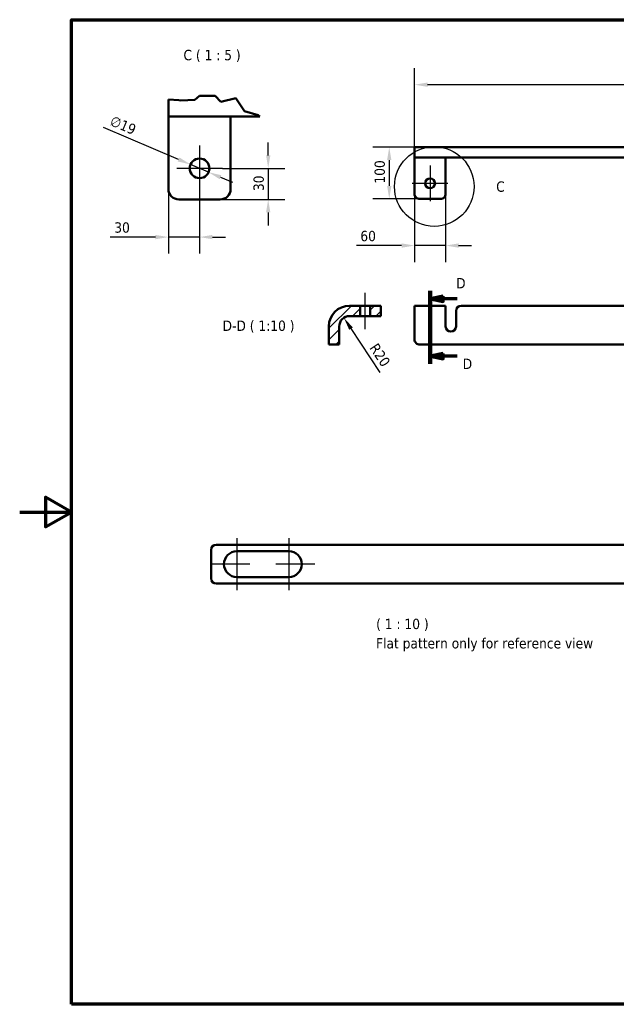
# Model space of a CAD drawing. Header units: millimetres. Extents: x 0 to 2970, y 0 to 2100.
import ezdxf

# ---------------------------------------------------------------- set-up
doc = ezdxf.new("R2010")
doc.units = ezdxf.units.MM
doc.header["$LTSCALE"] = 10
doc.linetypes.add('CHAIN', pattern=[0.35429999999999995, 0.2362, -0.0295, 0.0591, -0.0295])
for name, color, linetype, lineweight in [('Border (ISO)', 7, 'Continuous', 70), ('Break Line (ISO)', 7, 'Continuous', 50), ('Center Mark (ISO)', 7, 'Continuous', 25), ('Centerline (ISO)', 7, 'Continuous', 25), ('Detail Boundary (ISO)', 7, 'Continuous', 25), ('Dimension (ISO)', 7, 'Continuous', 25), ('Hatch (ISO)', 7, 'Continuous', 18), ('Section Line (ISO)', 7, 'CHAIN', 70), ('Symbol (ISO)', 7, 'Continuous', 25), ('Visible (ISO)', 7, 'Continuous', 50)]:
    doc.layers.add(name, color=color, linetype=linetype, lineweight=lineweight)
doc.styles.add('Label Text (ISO)', font='tahoma.ttf')
doc.styles.add('Note Text (ISO)', font='tahoma.ttf')
doc.dimstyles.new('Default (ISO)', dxfattribs={"dimscale": 10, "dimtxt": 2, "dimasz": 2.5, "dimexe": 3.174999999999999, "dimexo": 0, "dimgap": 0.762, "dimtad": 1, "dimrnd": 1e-08, "dimzin": 0, "dimtxsty": 'Note Text (ISO)', "dimcen": 0.09, "dimdle": 10, "dimclrd": 256, "dimclre": 256, "dimclrt": 256, "dimazin": 0, "dimtfac": 1.752599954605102, "dimtmove": 0, "dimatfit": 3, "dimfxl": 1, "dimtolj": 1, "dimtzin": 0, "dimlwd": -1, "dimlwe": -1, "dimarcsym": 0})

# ---------------------------------------------------------------- blocks, each defined once
blk = doc.blocks.new('Borders Default Border')
at = {"layer": 'Border (ISO)', "flags": 128}
for points in [[(10, 10), (10, 200), (287.0000076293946, 200), (287.0000076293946, 10), (10, 10)], [(0, 105), (10, 105), (5, 107.8867530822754), (5, 102.1132469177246), (10, 105)]]:
    blk.add_lwpolyline(points, dxfattribs=at)
blk = doc.blocks.new('*D6')
at = {"layer": 'Defpoints', "color": 0, "transparency": 16777216}
for p in [(761.7269514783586, 1874.535836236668), (761.7269514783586, 1754.153783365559), (2161.726951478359, 1754.153783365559)]:
    blk.add_point(p, dxfattribs=at)
at = {"layer": 'Dimension (ISO)', "transparency": 16777216}
for p, q in [((761.7269514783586, 1754.153783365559), (761.7269514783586, 1906.285836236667)), ((2161.726951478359, 1754.153783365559), (2161.726951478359, 1906.285836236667)), ((2136.726951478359, 1874.535836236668), (786.7269514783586, 1874.535836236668))]:
    blk.add_line(p, q, dxfattribs=at)
for points in [[(786.7269514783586, 1878.702502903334), (786.7269514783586, 1870.369169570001), (761.7269514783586, 1874.535836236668)], [(2136.726951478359, 1878.702502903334), (2136.726951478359, 1870.369169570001), (2161.726951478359, 1874.535836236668)]]:
    blk.add_solid(points, dxfattribs=at)
at = {"layer": 'Dimension (ISO)', "transparency": 16777216, "insert": (1433.768590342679, 1902.975177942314), "char_height": 20, "attachment_point": 1, "style": 'Note Text (ISO)'}
blk.add_mtext('\\A1;1400', dxfattribs=at)
blk = doc.blocks.new('*D7')
at = {"layer": 'Defpoints', "color": 0, "transparency": 16777216}
for p in [(771.7269514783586, 1754.153783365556), (712.9498201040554, 1654.153783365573), (771.7269514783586, 1654.153783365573)]:
    blk.add_point(p, dxfattribs=at)
at = {"layer": 'Dimension (ISO)', "transparency": 16777216}
for p, q in [((771.7269514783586, 1754.153783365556), (681.1998201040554, 1754.153783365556)), ((712.9498201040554, 1729.153783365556), (712.9498201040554, 1679.153783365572)), ((771.7269514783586, 1654.153783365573), (681.1998201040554, 1654.153783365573))]:
    blk.add_line(p, q, dxfattribs=at)
for points in [[(708.7831534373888, 1729.153783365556), (717.116486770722, 1729.153783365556), (712.9498201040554, 1754.153783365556)], [(708.7831534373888, 1679.153783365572), (717.116486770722, 1679.153783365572), (712.9498201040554, 1654.153783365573)]]:
    blk.add_solid(points, dxfattribs=at)
at = {"layer": 'Dimension (ISO)', "transparency": 16777216, "insert": (684.5104783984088, 1683.703817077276), "char_height": 20, "attachment_point": 1, "rotation": 90, "style": 'Note Text (ISO)'}
blk.add_mtext('\\A1;100', dxfattribs=at)
blk = doc.blocks.new('2dDetail0')
at = {"layer": 'Detail Boundary (ISO)'}
blk.add_circle((79.98318688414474, 167.7910110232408), 7.678630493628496, dxfattribs=at)
at = {"layer": 'Detail Boundary (ISO)', "insert": (91.92404770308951, 166.7553546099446), "char_height": 2.000000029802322, "attachment_point": 7, "style": 'Label Text (ISO)'}
blk.add_mtext('C', dxfattribs=at)
blk = doc.blocks.new('*D9')
at = {"layer": 'Defpoints', "color": 0, "transparency": 16777216}
for p in [(390.9355804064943, 1713.153696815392), (386.9355804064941, 1653.153696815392), (479.4262536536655, 1653.153696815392)]:
    blk.add_point(p, dxfattribs=at)
at = {"layer": 'Dimension (ISO)', "transparency": 16777216}
for p, q in [((479.4262536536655, 1738.153696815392), (479.4262536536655, 1763.153696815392)), ((390.9355804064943, 1713.153696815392), (511.1762536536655, 1713.153696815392)), ((479.4262536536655, 1713.153696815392), (479.4262536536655, 1653.153696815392)), ((386.9355804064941, 1653.153696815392), (511.1762536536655, 1653.153696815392)), ((479.4262536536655, 1628.153696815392), (479.4262536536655, 1603.153696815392))]:
    blk.add_line(p, q, dxfattribs=at)
for points in [[(475.2595869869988, 1738.153696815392), (483.5929203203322, 1738.153696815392), (479.4262536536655, 1713.153696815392)], [(475.2595869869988, 1628.153696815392), (483.5929203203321, 1628.153696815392), (479.4262536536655, 1653.153696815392)]]:
    blk.add_solid(points, dxfattribs=at)
at = {"layer": 'Dimension (ISO)', "transparency": 16777216, "insert": (450.9734801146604, 1669.345772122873), "char_height": 20, "attachment_point": 1, "rotation": 90, "style": 'Note Text (ISO)'}
blk.add_mtext('\\A1;30', dxfattribs=at)
blk = doc.blocks.new('*D10')
at = {"layer": 'Defpoints', "color": 0, "transparency": 16777216}
for p in [(286.9355804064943, 1673.153696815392), (346.9355804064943, 1669.153696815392), (286.9355804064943, 1580.526791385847)]:
    blk.add_point(p, dxfattribs=at)
at = {"layer": 'Dimension (ISO)', "transparency": 16777216}
for p, q in [((286.9355804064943, 1673.153696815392), (286.9355804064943, 1548.776791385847)), ((346.9355804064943, 1669.153696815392), (346.9355804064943, 1548.776791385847)), ((261.9355804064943, 1580.526791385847), (174.8184819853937, 1580.526791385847)), ((346.9355804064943, 1580.526791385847), (286.9355804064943, 1580.526791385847)), ((371.9355804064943, 1580.526791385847), (396.9355804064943, 1580.526791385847))]:
    blk.add_line(p, q, dxfattribs=at)
for points in [[(261.9355804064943, 1584.693458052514), (261.9355804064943, 1576.36012471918), (286.9355804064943, 1580.526791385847)], [(371.9355804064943, 1584.693458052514), (371.9355804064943, 1576.36012471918), (346.9355804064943, 1580.526791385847)]]:
    blk.add_solid(points, dxfattribs=at)
at = {"layer": 'Dimension (ISO)', "transparency": 16777216, "insert": (182.4384819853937, 1608.979564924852), "char_height": 20, "attachment_point": 1, "style": 'Note Text (ISO)'}
blk.add_mtext('\\A1;30', dxfattribs=at)
blk = doc.blocks.new('*D11')
at = {"layer": 'Defpoints', "color": 0, "transparency": 16777216}
for p in [(329.445597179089, 1720.576667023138), (364.4255636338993, 1705.730726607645)]:
    blk.add_point(p, dxfattribs=at)
at = {"layer": 'Dimension (ISO)', "transparency": 16777216}
for p, q in [((306.432461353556, 1730.343733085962), (161.7216448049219, 1791.760834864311)), ((364.4255636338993, 1705.730726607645), (329.445597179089, 1720.576667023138)), ((387.4386994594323, 1695.963660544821), (410.4518352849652, 1686.196594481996))]:
    blk.add_line(p, q, dxfattribs=at)
for points in [[(308.06030569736, 1734.179255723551), (304.8046170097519, 1726.508210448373), (329.445597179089, 1720.576667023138)], [(389.0665438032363, 1699.79918318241), (385.8108551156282, 1692.128137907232), (364.4255636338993, 1705.730726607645)]]:
    blk.add_solid(points, dxfattribs=at)
at = {"layer": 'Dimension (ISO)', "transparency": 16777216, "insert": (180.1289834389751, 1815.627836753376), "char_height": 20, "attachment_point": 1, "rotation": 337.00301792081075, "style": 'Note Text (ISO)'}
blk.add_mtext('\\A1;∅19', dxfattribs=at)
blk = doc.blocks.new('*D12')
at = {"layer": 'Defpoints', "color": 0, "transparency": 16777216}
for p in [(761.7269514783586, 1664.153783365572), (821.7269514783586, 1664.153783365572), (821.7269514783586, 1564.153783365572)]:
    blk.add_point(p, dxfattribs=at)
at = {"layer": 'Dimension (ISO)', "transparency": 16777216}
for p, q in [((761.7269514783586, 1664.153783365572), (761.7269514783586, 1532.403783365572)), ((821.7269514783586, 1664.153783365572), (821.7269514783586, 1532.403783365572)), ((736.7269514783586, 1564.153783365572), (649.5292620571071, 1564.153783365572)), ((821.7269514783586, 1564.153783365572), (761.7269514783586, 1564.153783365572)), ((846.7269514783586, 1564.153783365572), (871.7269514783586, 1564.153783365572))]:
    blk.add_line(p, q, dxfattribs=at)
for points in [[(736.7269514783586, 1568.320450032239), (736.7269514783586, 1559.987116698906), (761.7269514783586, 1564.153783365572)], [(846.7269514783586, 1568.320450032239), (846.7269514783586, 1559.987116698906), (821.7269514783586, 1564.153783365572)]]:
    blk.add_solid(points, dxfattribs=at)
at = {"layer": 'Dimension (ISO)', "transparency": 16777216, "insert": (657.1492620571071, 1592.593125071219), "char_height": 20, "attachment_point": 1, "style": 'Note Text (ISO)'}
blk.add_mtext('\\A1;60', dxfattribs=at)
blk = doc.blocks.new('2dTransSection0')
at = {"layer": 'Section Line (ISO)', "linetype": 'Continuous'}
for p, q in [((79.17269514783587, 147.646121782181), (79.17269514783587, 133.5656450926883)), ((81.67269514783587, 146.6461217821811), (79.17269514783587, 146.146121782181)), ((81.67269514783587, 145.6461217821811), (81.67269514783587, 146.6461217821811)), ((81.67269514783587, 146.146121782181), (79.17269514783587, 146.146121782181)), ((79.17269514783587, 146.146121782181), (81.67269514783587, 145.6461217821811)), ((84.39284840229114, 146.146121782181), (81.67269514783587, 146.146121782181)), ((81.67269514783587, 135.5656450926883), (79.17269514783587, 135.0656450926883)), ((81.67269514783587, 135.0656450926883), (79.17269514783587, 135.0656450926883)), ((79.17269514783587, 135.0656450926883), (81.67269514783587, 134.5656450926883)), ((81.67269514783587, 134.5656450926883), (81.67269514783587, 135.5656450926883)), ((84.39284840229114, 135.0656450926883), (81.67269514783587, 135.0656450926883))]:
    blk.add_line(p, q, dxfattribs=at)
at = {"layer": 'Section Line (ISO)', "linetype": 'Continuous', "lineweight": 140}
blk.add_line((79.17269514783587, 147.646121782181), (79.17269514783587, 133.5656450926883), dxfattribs=at)
at = {"layer": 'Section Line (ISO)', "linetype": 'Continuous', "flags": 128}
for points in [[(81.67269514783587, 146.6461217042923), (79.17269514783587, 146.1461217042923), (81.67269514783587, 145.6461217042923), (81.67269514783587, 146.6461217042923)], [(81.67269514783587, 135.5656449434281), (79.17269514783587, 135.065644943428), (81.67269514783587, 134.5656449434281), (81.67269514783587, 135.5656449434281)]]:
    blk.add_lwpolyline(points, dxfattribs=at)
at = {"layer": 'Section Line (ISO)'}
for points in [[(81.67269514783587, 146.6461217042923), (79.17269514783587, 146.1461217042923), (81.67269514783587, 145.6461217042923), (81.67269514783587, 146.6461217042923)], [(81.67269514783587, 135.5656449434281), (79.17269514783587, 135.065644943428), (81.67269514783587, 134.5656449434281), (81.67269514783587, 135.5656449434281)]]:
    blk.add_solid(points, dxfattribs=at)
at = {"layer": 'Section Line (ISO)', "char_height": 2.000000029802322, "attachment_point": 7, "style": 'Label Text (ISO)'}
for insert in [(84.19692106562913, 148.1535737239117), (85.46673410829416, 132.5953352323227)]:
    blk.add_mtext('D', dxfattribs=dict(at, insert=insert))
blk = doc.blocks.new('*D18')
at = {"layer": 'Defpoints', "color": 0, "transparency": 16777216}
for p in [(625.3547538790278, 1424.742756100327), (636.4161104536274, 1408.080031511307)]:
    blk.add_point(p, dxfattribs=at)
at = {"layer": 'Dimension (ISO)', "transparency": 16777216}
blk.add_line((695.4692285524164, 1319.122964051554), (639.1814495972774, 1403.914350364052), dxfattribs=at)
blk.add_solid([(642.6528505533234, 1406.218799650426), (635.7100486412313, 1401.609901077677), (625.3547538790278, 1424.742756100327)], dxfattribs=at)
at = {"layer": 'Dimension (ISO)', "transparency": 16777216, "insert": (690.6457042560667, 1377.834436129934), "char_height": 20, "attachment_point": 1, "rotation": 303.57773447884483, "style": 'Note Text (ISO)'}
blk.add_mtext('\\A1;R20', dxfattribs=at)

msp = doc.modelspace()

# ---------------------------------------------------------------- hatches: boundary and pattern name
at = {"layer": 'Hatch (ISO)'}
h = msp.add_hatch(dxfattribs=at)
h.set_pattern_fill('ANSI31', color=256, scale=127, style=0)
h.set_pattern_definition([(44.99999999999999, (0, 0), (-11.22532015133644, 11.22532015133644), [])])
h.paths.add_polyline_path([(675.9161104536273, 1448.080031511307), (675.9161104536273, 1428.080031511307), (696.4161104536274, 1428.080031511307), (696.4161104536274, 1448.080031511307)])
edge = h.paths.add_edge_path()
edge.add_line((596.4161104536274, 1408.080031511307), (596.4161104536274, 1373.080031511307))
edge.add_line((596.4161104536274, 1373.080031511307), (616.4161104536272, 1373.080031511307))
edge.add_line((616.4161104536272, 1373.080031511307), (616.4161104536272, 1408.080031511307))
edge.add_ellipse((636.4161104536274, 1408.080031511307), major_axis=(-20, -8.9e-15), ratio=1, start_angle=270, end_angle=360, ccw=False)
edge.add_line((636.4161104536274, 1428.080031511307), (656.9161104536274, 1428.080031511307))
edge.add_line((656.9161104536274, 1428.080031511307), (656.9161104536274, 1448.080031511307))
edge.add_line((656.9161104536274, 1448.080031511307), (636.4161104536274, 1448.080031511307))
edge.add_ellipse((636.4161104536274, 1408.080031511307), major_axis=(-2.2e-15, 40), ratio=1, start_angle=0, end_angle=90)

# ---------------------------------------------------------------- linework, layer by layer
at = {"layer": 'Break Line (ISO)'}
for p, q in [((306.9355804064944, 1844.577762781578), (286.9355804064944, 1846.084292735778)), ((306.9355804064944, 1844.577762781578), (310.8739206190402, 1844.281101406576)), ((310.8739206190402, 1844.281101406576), (337.6436593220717, 1845.293994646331)), ((337.6436593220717, 1845.293994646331), (346.7765483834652, 1853.153696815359)), ((376.8416783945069, 1853.153696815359), (388.0079688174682, 1841.668899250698)), ((388.0079688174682, 1841.668899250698), (416.9724438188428, 1848.554896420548)), ((416.9724438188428, 1848.554896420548), (434.0026746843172, 1823.394724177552)), ((434.0026746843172, 1823.394724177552), (459.9930643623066, 1816.084884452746)), ((459.9930643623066, 1816.084884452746), (463.4016658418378, 1813.153696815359))]:
    msp.add_line(p, q, dxfattribs=at)
at = {"layer": 'Center Mark (ISO)', "linetype": 'Continuous'}
for p, q in [((346.9355804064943, 1757.153696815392), (346.9355804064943, 1669.153696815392)), ((390.9355804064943, 1713.153696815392), (302.9355804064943, 1713.153696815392)), ((791.7269514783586, 1718.653783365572), (791.7269514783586, 1649.653783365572)), ((826.2269514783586, 1684.153783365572), (757.2269514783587, 1684.153783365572)), ((419.108028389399, 999.4610821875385), (419.108028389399, 899.4610821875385)), ((519.108028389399, 999.4610821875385), (519.108028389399, 899.4610821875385)), ((444.108028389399, 949.4610821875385), (369.1080283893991, 949.4610821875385)), ((569.108028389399, 949.4610821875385), (494.108028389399, 949.4610821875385))]:
    msp.add_line(p, q, dxfattribs=at)
at = {"layer": 'Centerline (ISO)', "linetype": 'Continuous'}
msp.add_line((666.4161104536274, 1403.080031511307), (666.4161104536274, 1473.080031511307), dxfattribs=at)
at = {"layer": 'Visible (ISO)'}
for p, q in [((286.9355804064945, 1846.084292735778), (286.9355804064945, 1813.153696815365)), ((376.8416783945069, 1853.153696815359), (346.7765483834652, 1853.153696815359)), ((306.9355804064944, 1813.153696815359), (286.9355804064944, 1813.153696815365)), ((286.9355804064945, 1773.153696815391), (286.9355804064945, 1813.153696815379)), ((306.9355804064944, 1813.153696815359), (463.4016658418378, 1813.153696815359)), ((406.9355804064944, 1773.153696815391), (406.9355804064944, 1813.153696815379)), ((286.9355804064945, 1673.153696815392), (286.9355804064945, 1773.153696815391)), ((406.9355804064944, 1673.153696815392), (406.9355804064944, 1773.153696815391)), ((761.7269514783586, 1754.153783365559), (771.7269514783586, 1754.153783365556)), ((761.7269514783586, 1754.153783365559), (761.7269514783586, 1734.153783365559)), ((2151.726951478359, 1754.153783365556), (771.7269514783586, 1754.153783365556)), ((771.7269514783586, 1734.153783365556), (761.7269514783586, 1734.153783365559)), ((761.7269514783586, 1714.153783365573), (761.7269514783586, 1734.153783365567)), ((771.7269514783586, 1734.153783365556), (2151.726951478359, 1734.153783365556)), ((821.7269514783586, 1714.153783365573), (821.7269514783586, 1734.153783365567)), ((761.7269514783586, 1664.153783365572), (761.7269514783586, 1714.153783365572)), ((821.7269514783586, 1664.153783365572), (821.7269514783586, 1714.153783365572)), ((306.9355804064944, 1653.153696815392), (386.9355804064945, 1653.153696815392)), ((771.7269514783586, 1654.153783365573), (811.7269514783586, 1654.153783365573)), ((656.9161104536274, 1448.080031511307), (636.4161104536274, 1448.080031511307)), ((656.9161104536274, 1428.080031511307), (656.9161104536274, 1448.080031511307)), ((656.9161104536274, 1448.080031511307), (675.9161104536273, 1448.080031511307)), ((675.9161104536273, 1448.080031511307), (675.9161104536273, 1428.080031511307)), ((696.4161104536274, 1448.080031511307), (675.9161104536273, 1448.080031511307)), ((696.4161104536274, 1428.080031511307), (696.4161104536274, 1448.080031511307)), ((761.7269514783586, 1448.080031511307), (821.7269514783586, 1448.080031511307)), ((761.7269514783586, 1448.080031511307), (761.7269514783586, 1408.080031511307)), ((821.7269514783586, 1408.080031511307), (821.7269514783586, 1448.080031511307)), ((851.7269514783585, 1448.080031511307), (2151.726951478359, 1448.080031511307)), ((636.4161104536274, 1428.080031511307), (656.9161104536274, 1428.080031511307)), ((675.9161104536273, 1428.080031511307), (656.9161104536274, 1428.080031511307)), ((675.9161104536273, 1428.080031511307), (696.4161104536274, 1428.080031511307)), ((841.7269514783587, 1438.080031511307), (841.7269514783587, 1408.080031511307)), ((596.4161104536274, 1408.080031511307), (596.4161104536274, 1373.080031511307)), ((616.4161104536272, 1373.080031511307), (616.4161104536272, 1408.080031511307)), ((761.7269514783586, 1408.080031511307), (761.7269514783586, 1383.080031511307)), ((596.4161104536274, 1373.080031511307), (616.4161104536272, 1373.080031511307)), ((2151.726951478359, 1373.080031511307), (771.7269514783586, 1373.080031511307)), ((369.1080283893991, 921.9610821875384), (369.1080283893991, 976.9610821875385)), ((379.108028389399, 986.9610821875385), (1759.108028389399, 986.9610821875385)), ((419.108028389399, 974.4610821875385), (519.108028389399, 974.4610821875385)), ((519.108028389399, 924.4610821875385), (419.108028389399, 924.4610821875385)), ((1679.108028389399, 911.9610821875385), (379.108028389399, 911.9610821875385))]:
    msp.add_line(p, q, dxfattribs=at)
for centre, radius in [((346.9355804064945, 1713.153696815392), 19), ((791.7269514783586, 1684.153783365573), 9.500000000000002)]:
    msp.add_circle(centre, radius, dxfattribs=at)
for centre, radius, start, end in [((306.9355804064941, 1673.153696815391), 19.99999999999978, 180, 270.0000000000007), ((386.9355804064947, 1673.153696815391), 19.99999999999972, 269.9999999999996, 0), ((771.7269514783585, 1664.153783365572), 9.999999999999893, 180, 270.000000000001), ((811.7269514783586, 1664.153783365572), 9.99999999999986, 269.999999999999, 0), ((636.4161104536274, 1408.080031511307), 40, 90, 180), ((851.7269514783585, 1438.080031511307), 10, 90, 180), ((636.4161104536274, 1408.080031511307), 20, 90, 180), ((831.7269514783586, 1408.080031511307), 10, 180, 0), ((771.7269514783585, 1383.080031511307), 9.999999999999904, 180, 270.000000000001), ((379.108028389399, 976.9610821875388), 10, 90.00000000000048, 180), ((419.108028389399, 949.4610821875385), 25, 90, 270), ((519.108028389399, 949.4610821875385), 25, 270, 90), ((379.108028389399, 921.9610821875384), 9.999999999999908, 180, 270)]:
    msp.add_arc(centre, radius, start, end, dxfattribs=at)

# ---------------------------------------------------------------- block references
at = {"xscale": 10, "yscale": 10, "zscale": 10}
msp.add_blockref('Borders Default Border', (0, 0), dxfattribs=at)
at = {"layer": 'Detail Boundary (ISO)', "xscale": 10, "yscale": 10, "zscale": 10}
msp.add_blockref('2dDetail0', (0, 0), dxfattribs=at)
at = {"layer": 'Section Line (ISO)', "xscale": 10, "yscale": 10, "zscale": 10}
msp.add_blockref('2dTransSection0', (0, 0), dxfattribs=at)

# ---------------------------------------------------------------- texts
at = {"layer": 'Symbol (ISO)', "char_height": 20.00000029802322, "attachment_point": 7, "style": 'Label Text (ISO)'}
for s, insert in [('C ( 1 : 5 )', (315.9108587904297, 1918.153696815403)), ('D-D ( 1:10 )', (391.4525409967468, 1395.863593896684)), ('( 1 : 10 )', (687.6234201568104, 820.4060582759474))]:
    msp.add_mtext(s, dxfattribs=dict(at, insert=insert))
at = {"layer": 'Symbol (ISO)', "insert": (687.4953420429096, 806.7129958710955), "char_height": 20.00000029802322, "width": 749.3800640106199, "attachment_point": 1, "style": 'Note Text (ISO)'}
msp.add_mtext('{\\fTahoma|b0|i0;Flat pattern only for reference view}', dxfattribs=at)

# ---------------------------------------------------------------- dimensions: what is measured, and where the dimension line sits
at = {"layer": 'Dimension (ISO)'}
for base, p1, p2, angle, override, picture, middle in [((761.7269514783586, 1874.535836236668), (2161.726951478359, 1754.153783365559), (761.7269514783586, 1754.153783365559), 180, {"dimgap": 0.762, "dimdec": 0, "dimtol": 0, "dimlim": 0, "dimtp": 0, "dimtm": 0, "dimtdec": 0, "dimtofl": 0, "dimatfit": 1}, '*D6', (1461.726951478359, 1874.535836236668)), ((479.4262536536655, 1653.153696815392), (390.9355804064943, 1713.153696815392), (386.9355804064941, 1653.153696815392), 90, {"dimgap": 0.762, "dimdec": 0, "dimlfac": 0.5, "dimtol": 0, "dimlim": 0, "dimtp": 0, "dimtm": 0, "dimtdec": 0, "dimtofl": 1, "dimatfit": 1}, '*D9', (479.4262536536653, 1683.153696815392)), ((712.9498201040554, 1654.153783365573), (771.7269514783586, 1754.153783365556), (771.7269514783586, 1654.153783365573), 90, {"dimgap": 0.762, "dimdec": 0, "dimtol": 0, "dimlim": 0, "dimtp": 0, "dimtm": 0, "dimtdec": 0, "dimtofl": 0, "dimatfit": 1}, '*D7', (712.9498201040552, 1704.153783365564)), ((286.9355804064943, 1580.526791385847), (346.9355804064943, 1669.153696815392), (286.9355804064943, 1673.153696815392), 180, {"dimgap": 0.762, "dimdec": 0, "dimlfac": 0.5, "dimtol": 0, "dimlim": 0, "dimtp": 0, "dimtm": 0, "dimtdec": 0, "dimtofl": 1, "dimatfit": 1}, '*D10', (196.2464066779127, 1580.526791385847))]:
    dim = msp.add_linear_dim(base=base, p1=p1, p2=p2, angle=angle, dimstyle='Default (ISO)', override=override, dxfattribs=at)
    dim.commit()
    dim.dimension.update_dxf_attribs({"geometry": picture, "text_midpoint": middle, "dimtype": 160})
dim = msp.add_diameter_dim_2p(p1=(364.4255636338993, 1705.730726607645), p2=(329.445597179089, 1720.576667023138), dimstyle='Default (ISO)', override={"dimgap": 0.762, "dimdec": 0, "dimlfac": 0.499999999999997, "dimtol": 0, "dimlim": 0, "dimtp": 0, "dimtm": 0, "dimtdec": 0, "dimatfit": 2}, dxfattribs=at)
dim.commit()
dim.dimension.update_dxf_attribs({"geometry": '*D11', "text_midpoint": (191.5154384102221, 1779.115971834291), "dimtype": 163})
dim = msp.add_linear_dim(base=(821.7269514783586, 1564.153783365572), p1=(761.7269514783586, 1664.153783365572), p2=(821.7269514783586, 1664.153783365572), dimstyle='Default (ISO)', override={"dimgap": 0.762, "dimdec": 0, "dimtol": 0, "dimlim": 0, "dimtp": 0, "dimtm": 0, "dimtdec": 0, "dimtofl": 1, "dimatfit": 1}, dxfattribs=at)
dim.commit()
dim.dimension.update_dxf_attribs({"geometry": '*D12', "text_midpoint": (671.0377777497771, 1564.153783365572), "dimtype": 160})
dim = msp.add_radius_dim(center=(636.4161104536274, 1408.080031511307), mpoint=(625.3547538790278, 1424.742756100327), dimstyle='Default (ISO)', override={"dimgap": 0.762, "dimdec": 0, "dimcen": 0, "dimtol": 0, "dimlim": 0, "dimtp": 0, "dimtm": 0, "dimtdec": 0, "dimtofl": 0}, dxfattribs=at)
dim.commit()
dim.dimension.update_dxf_attribs({"geometry": '*D18', "text_midpoint": (679.0977597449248, 1343.784792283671), "dimtype": 164})

doc.saveas('drawing.dxf')
